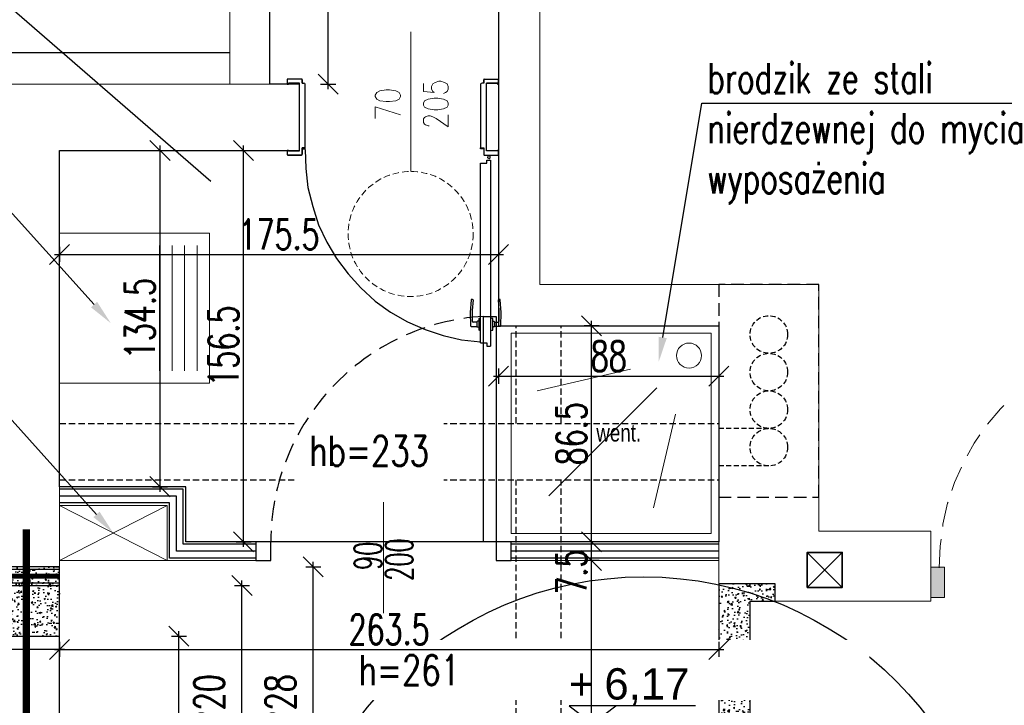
# Model space of a CAD drawing. Header units: millimetres. Extents: x -1256 to 4744, y -2264 to 706.
# Tile 25 of 62: x -20 to 373, y 103 to 376. Entities that reach past the tile are written whole.
import ezdxf
from ezdxf import colors
from ezdxf.entities.mleader import LeaderData, LeaderLine
from ezdxf.enums import TextEntityAlignment as Align
from ezdxf.math import Vec2, Vec3

# ---------------------------------------------------------------- set-up
doc = ezdxf.new("R2010")
doc.units = ezdxf.units.MM
doc.header["$LTSCALE"] = 0.2
for name, pattern in [('DASHDOT', [25.4, 12.7, -6.35, 0, -6.35]), ('DASHEDX2', [1.5, 1, -0.5]), ('HIDDEN', [0.375, 0.25, -0.125]), ('HIDDEN2', [30, 20, -10]), ('HIDDENX2', [19.05, 12.7, -6.35])]:
    doc.linetypes.add(name, pattern=pattern)
for name, color, linetype, lineweight in [('-md-niepełnosprawny', 64, 'Continuous', 9), ('5 OPIS DRZWI', 8, 'Continuous', 5), ('A-dźwig', 14, 'Continuous', 20)]:
    doc.layers.add(name, color=color, linetype=linetype, lineweight=lineweight)
for name, color, linetype in [('-md_kominy', 35, 'Continuous'), ('3 DRZWI', 254, 'Continuous'), ('A-drewno', 3, 'Continuous'), ('A-KomentSymb', 11, 'Continuous'), ('A-KOMENTWYM', 30, 'Continuous'), ('A-kota', 2, 'Continuous'), ('A-ocieplenie', 6, 'Continuous'), ('A-opis', 7, 'Continuous'), ('A-rozbiórki', 252, 'Continuous'), ('A-stal', 52, 'Continuous'), ('A-widok', 41, 'Continuous'), ('A-ściany', 140, 'Continuous'), ('C00-00-00', 7, 'Continuous')]:
    doc.layers.add(name, color=color, linetype=linetype)
doc.layers.add('_p.poż.', color=7, linetype='Continuous', true_color=0xf20000)
doc.layers.add('_pomoc', color=15, linetype='Continuous', plot=False)
doc.styles.add('Arch-Dim', font='romans.shx', dxfattribs={"width": 0.75})
doc.styles.add('c20', font='simplex.shx', dxfattribs={"width": 0.7})
doc.styles.add('ODNOŚNIKI', font='arial.ttf')
doc.styles.add('STYLE1', font='simplex.shx')
doc.styles.add('TXT', font='romans.shx', dxfattribs={"width": 0.7})
doc.linetypes.add('BATTING', pattern='A,0.0001,-0.1,[134,ltypeshp.shx,S=0.1,R=0,X=-0.1,Y=0],-0.2,[134,ltypeshp.shx,S=0.1,R=180,X=0.1,Y=0],-0.1', length=0.4001)
doc.linetypes.add('LINIA LIKW.', pattern='A,0.3,[137,RODZLIN.shx,S=0.06,R=0,X=-0.1,Y=0],0.3', length=0.6)
doc.dimstyles.new('1-50', dxfattribs={"dimtxt": 12, "dimasz": 8, "dimexe": 3, "dimexo": 0, "dimgap": 2, "dimtad": 1, "dimrnd": 0.5, "dimzin": 12, "dimdsep": 46, "dimtxsty": 'TXT', "dimblk": 'OBLIQUE', "dimcen": 0.125, "dimdle": 2, "dimclrd": 256, "dimclre": 256, "dimclrt": 7, "dimazin": 0, "dimtfac": 1, "dimtix": 1, "dimtmove": 1, "dimatfit": 2, "dimfxl": 3, "dimfxlon": 1, "dimtvp": 10, "dimtolj": 1, "dimtzin": 0, "dimarcsym": 0})

# ---------------------------------------------------------------- blocks, each defined once
blk = doc.blocks.new('ZNAK-POZIOM nap od góry')
at = {"ltscale": 5}
blk.add_lwpolyline([(8.227, 1.413), (-1.865, 1.413), (0, 0), (1.865, 1.413)], dxfattribs=at)
at = {"style": 'ODNOŚNIKI', "flags": 4}
for tag, p in [('ZNAK', (-1.5, 1.882)), ('POZIOM', (1.872, 1.882))]:
    blk.add_attdef(tag, p, '', height=2.5, dxfattribs=at)
blk = doc.blocks.new('_Oblique')
at = {"color": 0, "linetype": 'ByBlock', "lineweight": -2}
blk.add_line((-0.5, -0.5), (0.5, 0.5), dxfattribs=at)
blk = doc.blocks.new('*D150')
at = {"layer": 'A-KOMENTWYM', "lineweight": -2}
for p, q in [((40.24, 130.25), (46.24, 130.25)), ((43.24, 8.25), (43.24, 132.25)), ((40.24, 10.25), (46.24, 10.25))]:
    blk.add_line(p, q, dxfattribs=at)
at = {"layer": 'Defpoints', "color": 0}
for p in [(-4.5, 130.25), (43.24, 130.25), (-4.5, 10.25)]:
    blk.add_point(p, dxfattribs=at)
at = {"layer": 'A-KOMENTWYM', "lineweight": -2, "xscale": 8, "yscale": 8, "zscale": 8}
for p, rotation in [((43.24, 130.25), 90), ((43.24, 10.25), 270)]:
    blk.add_blockref('_Oblique', p, dxfattribs=dict(at, rotation=rotation))
at = {"layer": 'A-KOMENTWYM', "color": 7, "insert": (32.12, 70.25), "char_height": 12, "attachment_point": 5, "rotation": 90, "style": 'TXT'}
blk.add_mtext('\\A1;120/149', dxfattribs=at)
blk = doc.blocks.new('*D151')
at = {"layer": 'A-KOMENTWYM', "lineweight": -2}
for p, q in [((93.91, 158), (99.91, 158)), ((96.91, 8.25), (96.91, 160)), ((93.91, 10.25), (99.91, 10.25))]:
    blk.add_line(p, q, dxfattribs=at)
at = {"layer": 'Defpoints', "color": 0}
for p in [(-4.5, 158), (96.91, 158), (-4.5, 10.25)]:
    blk.add_point(p, dxfattribs=at)
at = {"layer": 'A-KOMENTWYM', "lineweight": -2, "xscale": 8, "yscale": 8, "zscale": 8}
for p, rotation in [((96.91, 158), 90), ((96.91, 10.25), 270)]:
    blk.add_blockref('_Oblique', p, dxfattribs=dict(at, rotation=rotation))
at = {"layer": 'A-KOMENTWYM', "color": 7, "insert": (85.79, 84.12), "char_height": 12, "attachment_point": 5, "rotation": 90, "style": 'TXT'}
blk.add_mtext('\\A1;147.5/228', dxfattribs=at)
blk = doc.blocks.new('*D152')
at = {"layer": 'A-KOMENTWYM', "lineweight": -2}
for p, q in [((65.46, 150.5), (71.46, 150.5)), ((68.46, 15.75), (68.46, 152.5)), ((65.46, 17.75), (71.46, 17.75))]:
    blk.add_line(p, q, dxfattribs=at)
at = {"layer": 'Defpoints', "color": 0}
for p in [(-4.5, 150.5), (68.46, 150.5), (-4.5, 17.75)]:
    blk.add_point(p, dxfattribs=at)
at = {"layer": 'A-KOMENTWYM', "lineweight": -2, "xscale": 8, "yscale": 8, "zscale": 8}
for p, rotation in [((68.46, 150.5), 90), ((68.46, 17.75), 270)]:
    blk.add_blockref('_Oblique', p, dxfattribs=dict(at, rotation=rotation))
at = {"layer": 'A-KOMENTWYM', "color": 7, "insert": (57.34, 84.12), "char_height": 12, "attachment_point": 5, "rotation": 90, "style": 'TXT'}
blk.add_mtext('\\A1;132.5/220', dxfattribs=at)
blk = doc.blocks.new('*D299')
at = {"layer": 'A-KOMENTWYM', "lineweight": -2}
for p, q in [((66.09, 324.25), (72.09, 324.25)), ((69.09, 166), (69.09, 326.25)), ((66.09, 168), (72.09, 168))]:
    blk.add_line(p, q, dxfattribs=at)
at = {"layer": 'Defpoints', "color": 0}
for p in [(43.45, 324.25), (69.09, 324.25), (46, 168)]:
    blk.add_point(p, dxfattribs=at)
at = {"layer": 'A-KOMENTWYM', "lineweight": -2, "xscale": 8, "yscale": 8, "zscale": 8}
for p, rotation in [((69.09, 324.25), 90), ((69.09, 168), 270)]:
    blk.add_blockref('_Oblique', p, dxfattribs=dict(at, rotation=rotation))
at = {"layer": 'A-KOMENTWYM', "color": 7, "insert": (61.09, 246.12), "char_height": 12, "attachment_point": 5, "rotation": 90, "style": 'TXT'}
blk.add_mtext('\\A1;156.5', dxfattribs=at)
blk = doc.blocks.new('strz-went')
blk.add_lwpolyline([(0, 0, 0, 1, 0), (0, 1.771, 0, 0, 0), (0, 3.421, 0, 0, 0)], format="xyseb")
at = {"style": 'STYLE1', "width": 0.8, "flags": 4}
blk.add_attdef('NUMBER', (0.324, 2.406), '', height=1, dxfattribs=at)
blk = doc.blocks.new('*D306')
at = {"layer": 'A-KOMENTWYM', "lineweight": -2}
for p, q in [((208.14, 8.5), (208.14, 162.5)), ((211.14, 160.5), (205.14, 160.5)), ((211.14, 10.5), (205.14, 10.5))]:
    blk.add_line(p, q, dxfattribs=at)
at = {"layer": 'Defpoints', "color": 0}
for p in [(208.14, 160.5), (259, 160.5), (229, 10.5)]:
    blk.add_point(p, dxfattribs=at)
at = {"layer": 'A-KOMENTWYM', "lineweight": -2, "xscale": 8, "yscale": 8, "zscale": 8}
for p, rotation in [((208.14, 160.5), 90), ((208.14, 10.5), 270)]:
    blk.add_blockref('_Oblique', p, dxfattribs=dict(at, rotation=rotation))
at = {"layer": 'A-KOMENTWYM', "color": 7, "insert": (200.14, 85.5), "char_height": 12, "attachment_point": 5, "rotation": 90, "style": 'TXT'}
blk.add_mtext('\\A1;150', dxfattribs=at)
blk = doc.blocks.new('*D307')
at = {"layer": 'A-KOMENTWYM', "lineweight": -2}
for p, q in [((208.14, 158.5), (208.14, 170)), ((211.14, 168), (205.14, 168)), ((211.14, 160.5), (205.14, 160.5))]:
    blk.add_line(p, q, dxfattribs=at)
at = {"layer": 'Defpoints', "color": 0}
for p in [(208.14, 168), (259, 168), (259, 160.5)]:
    blk.add_point(p, dxfattribs=at)
at = {"layer": 'A-KOMENTWYM', "lineweight": -2, "xscale": 8, "yscale": 8, "zscale": 8}
for p, rotation in [((208.14, 168), 90), ((208.14, 160.5), 270)]:
    blk.add_blockref('_Oblique', p, dxfattribs=dict(at, rotation=rotation))
at = {"layer": 'A-KOMENTWYM', "color": 7, "insert": (200.14, 155.92), "char_height": 12, "attachment_point": 5, "rotation": 90, "style": 'TXT'}
blk.add_mtext('\\A1;7.5', dxfattribs=at)
blk = doc.blocks.new('*D308')
at = {"layer": 'A-KOMENTWYM', "lineweight": -2}
for p, q in [((208.14, 166), (208.14, 256.25)), ((211.14, 254.25), (205.14, 254.25)), ((211.14, 168), (205.14, 168))]:
    blk.add_line(p, q, dxfattribs=at)
at = {"layer": 'Defpoints', "color": 0}
for p in [(208.14, 254.25), (259, 254.25), (259, 168)]:
    blk.add_point(p, dxfattribs=at)
at = {"layer": 'A-KOMENTWYM', "lineweight": -2, "xscale": 8, "yscale": 8, "zscale": 8}
for p, rotation in [((208.14, 254.25), 90), ((208.14, 168), 270)]:
    blk.add_blockref('_Oblique', p, dxfattribs=dict(at, rotation=rotation))
at = {"layer": 'A-KOMENTWYM', "color": 7, "insert": (200.14, 211.12), "char_height": 12, "attachment_point": 5, "rotation": 90, "style": 'TXT'}
blk.add_mtext('\\A1;86.5', dxfattribs=at)
blk = doc.blocks.new('*D309')
at = {"layer": 'A-KOMENTWYM', "lineweight": -2}
for p, q in [((32.69, 324.25), (38.69, 324.25)), ((35.69, 326.25), (35.69, 188)), ((32.69, 190), (38.69, 190))]:
    blk.add_line(p, q, dxfattribs=at)
at = {"layer": 'Defpoints', "color": 0}
for p in [(-4.5, 324.25), (-4.5, 190), (35.69, 190)]:
    blk.add_point(p, dxfattribs=at)
at = {"layer": 'A-KOMENTWYM', "lineweight": -2, "xscale": 8, "yscale": 8, "zscale": 8}
for p, rotation in [((35.69, 324.25), 90), ((35.69, 190), 270)]:
    blk.add_blockref('_Oblique', p, dxfattribs=dict(at, rotation=rotation))
at = {"layer": 'A-KOMENTWYM', "color": 7, "insert": (27.69, 257.12), "char_height": 12, "attachment_point": 5, "rotation": 90, "style": 'TXT'}
blk.add_mtext('\\A1;134.5', dxfattribs=at)
blk = doc.blocks.new('*D310')
at = {"layer": 'A-KOMENTWYM', "lineweight": -2}
for p, q in [((-4.5, 285.74), (-4.5, 279.74)), ((171, 285.74), (171, 279.74)), ((-6.5, 282.74), (173, 282.74))]:
    blk.add_line(p, q, dxfattribs=at)
at = {"layer": 'Defpoints', "color": 0}
for p in [(-4.5, 324.25), (171, 324.25), (171, 282.74)]:
    blk.add_point(p, dxfattribs=at)
at = {"layer": 'A-KOMENTWYM', "lineweight": -2, "xscale": 8, "yscale": 8, "zscale": 8, "rotation": 180}
blk.add_blockref('_Oblique', (-4.5, 282.74), dxfattribs=at)
at = {"layer": 'A-KOMENTWYM', "lineweight": -2, "xscale": 8, "yscale": 8, "zscale": 8}
blk.add_blockref('_Oblique', (171, 282.74), dxfattribs=at)
at = {"layer": 'A-KOMENTWYM', "color": 7, "insert": (83.25, 290.74), "char_height": 12, "attachment_point": 5, "style": 'TXT'}
blk.add_mtext('\\A1;175.5', dxfattribs=at)
blk = doc.blocks.new('*D311')
at = {"layer": 'A-KOMENTWYM', "lineweight": -2}
for p, q in [((171, 237.12), (171, 231.12)), ((259, 237.12), (259, 231.12)), ((169, 234.12), (261, 234.12))]:
    blk.add_line(p, q, dxfattribs=at)
at = {"layer": 'Defpoints', "color": 0}
for p in [(171, 254.25), (259, 254.25), (259, 234.12)]:
    blk.add_point(p, dxfattribs=at)
at = {"layer": 'A-KOMENTWYM', "lineweight": -2, "xscale": 8, "yscale": 8, "zscale": 8, "rotation": 180}
blk.add_blockref('_Oblique', (171, 234.12), dxfattribs=at)
at = {"layer": 'A-KOMENTWYM', "lineweight": -2, "xscale": 8, "yscale": 8, "zscale": 8}
blk.add_blockref('_Oblique', (259, 234.12), dxfattribs=at)
at = {"layer": 'A-KOMENTWYM', "color": 7, "insert": (215, 242.12), "char_height": 12, "attachment_point": 5, "style": 'TXT'}
blk.add_mtext('\\A1;88', dxfattribs=at)
blk = doc.blocks.new('*D314')
at = {"layer": 'A-KOMENTWYM', "lineweight": -2}
for p, q in [((102.89, 348.75), (102.89, 461.34)), ((99.89, 459.34), (105.89, 459.34)), ((99.89, 350.75), (105.89, 350.75))]:
    blk.add_line(p, q, dxfattribs=at)
at = {"layer": 'Defpoints', "color": 0}
for p in [(79.65, 459.34), (102.89, 459.34), (79.65, 350.75)]:
    blk.add_point(p, dxfattribs=at)
at = {"layer": 'A-KOMENTWYM', "lineweight": -2, "xscale": 8, "yscale": 8, "zscale": 8}
for p, rotation in [((102.89, 459.34), 90), ((102.89, 350.75), 270)]:
    blk.add_blockref('_Oblique', p, dxfattribs=dict(at, rotation=rotation))
at = {"layer": 'A-KOMENTWYM', "color": 7, "insert": (94.89, 405.04), "char_height": 12, "attachment_point": 5, "rotation": 90, "style": 'TXT'}
blk.add_mtext('\\A1;108.5', dxfattribs=at)
blk = doc.blocks.new('*D315')
at = {"layer": 'A-KOMENTWYM', "lineweight": -2}
for p, q in [((-4.5, 127.99), (-4.5, 121.99)), ((259, 127.99), (259, 121.99)), ((-6.5, 124.99), (261, 124.99))]:
    blk.add_line(p, q, dxfattribs=at)
at = {"layer": 'Defpoints', "color": 0}
for p in [(-4.5, 160.5), (259, 160.5), (259, 124.99)]:
    blk.add_point(p, dxfattribs=at)
at = {"layer": 'A-KOMENTWYM', "lineweight": -2, "xscale": 8, "yscale": 8, "zscale": 8, "rotation": 180}
blk.add_blockref('_Oblique', (-4.5, 124.99), dxfattribs=at)
at = {"layer": 'A-KOMENTWYM', "lineweight": -2, "xscale": 8, "yscale": 8, "zscale": 8}
blk.add_blockref('_Oblique', (259, 124.99), dxfattribs=at)
at = {"layer": 'A-KOMENTWYM', "color": 7, "insert": (127.25, 132.99), "char_height": 12, "attachment_point": 5, "style": 'TXT'}
blk.add_mtext('\\A1;263.5', dxfattribs=at)
blk = doc.blocks.new('*D316')
at = {"layer": 'A-KOMENTWYM', "lineweight": -2}
for p, q in [((-79.63, 127.99), (-79.63, 121.99)), ((-4.5, 127.99), (-4.5, 121.99)), ((-2.5, 124.99), (-81.63, 124.99))]:
    blk.add_line(p, q, dxfattribs=at)
at = {"layer": 'Defpoints', "color": 0}
for p in [(-4.5, 160.5), (-79.63, 150.5), (-79.63, 124.99)]:
    blk.add_point(p, dxfattribs=at)
at = {"layer": 'A-KOMENTWYM', "lineweight": -2, "xscale": 8, "yscale": 8, "zscale": 8, "rotation": 180}
blk.add_blockref('_Oblique', (-79.63, 124.99), dxfattribs=at)
at = {"layer": 'A-KOMENTWYM', "lineweight": -2, "xscale": 8, "yscale": 8, "zscale": 8}
blk.add_blockref('_Oblique', (-4.5, 124.99), dxfattribs=at)
at = {"layer": 'A-KOMENTWYM', "color": 7, "insert": (-42.06, 132.99), "char_height": 12, "attachment_point": 5, "style": 'TXT'}
blk.add_mtext('\\A1;75', dxfattribs=at)
blk = doc.blocks.new('szyb-szkło_150-I piętro2')
at = {"layer": '_p.poż.', "linetype": 'DASHEDX2', "ltscale": 10, "const_width": 2}
blk.add_lwpolyline([(424, -53.75), (348.874, -53.75)], dxfattribs=at)

msp = doc.modelspace()

# ---------------------------------------------------------------- hatches: boundary and pattern name
at = {"layer": 'A-rozbiórki', "transparency": 33554687}
h = msp.add_hatch(dxfattribs=at)
h.set_pattern_fill('AR-CONC', color=256, scale=0.03)
h.set_pattern_definition([(50, (-1529.792, -92.1617), (5.46555, -0.478145), [0.571576, -6.286576]), (355, (-1529.792, -92.1617), (-1.057356, 5.731658), [0.457276, -5.029276]), (100.4501, (-1529.3367, -92.2016), (4.408383, 5.253443), [0.485699, -5.342687]), (46.1842, (-1529.792, -90.638), (8.132395, -1.2613), [0.857326, -9.42975]), (96.6355, (-1529.1145, -90.743), (7.12218, 7.422785), [0.72855, -8.01403]), (351.1842, (-1529.792, -90.638), (7.122136, 7.42282), [0.685876, -7.543876]), (21, (-1529.03, -91.0187), (4.548469, -3.067946), [0.571576, -6.286576]), (326, (-1529.03, -91.0187), (1.854084, 5.525658), [0.457276, -5.029276]), (71.4514, (-1528.651, -91.2744), (6.402523, 2.457684), [0.485699, -5.342687]), (37.5, (-1529.7922, -92.1617), (0.0926722, 2.536758), [7.6e-05, -4.968316, 7.6e-05, -5.105476, 7.6e-05, -5.0474956]), (7.5, (-1529.7922, -92.1617), (2.0046555, 3.0055027), [7.6e-05, -2.910916, 7.6e-05, -4.854016, 7.6e-05, -1.9232956]), (327.5, (-1531.4914, -92.1617), (4.0677036, -0.171763), [7.6e-05, -1.905076, 7.6e-05, -5.943676, 7.6e-05, -7.886776]), (317.5, (-1532.2534, -92.1617), (4.443874, 0.762908), [7.6e-05, -2.476576, 7.6e-05, -3.947236, 7.6e-05, -5.600776])])
h.paths.add_polyline_path([(-4.5, 157.997), (-31, 157.997), (-31, 210.356), (-43.5, 210.356), (-43.5, 125), (-30, 125), (-30, 130.25), (-4.5, 130.25)])
h = msp.add_hatch(dxfattribs=at)
h.set_pattern_fill('AR-CONC', color=256, scale=0.03)
h.set_pattern_definition([(50, (-1529.792, -92.1617), (5.46555, -0.478145), [0.571576, -6.286576]), (355, (-1529.792, -92.1617), (-1.057356, 5.731658), [0.457276, -5.029276]), (100.4501, (-1529.3367, -92.2016), (4.408383, 5.253443), [0.485699, -5.342687]), (46.1842, (-1529.792, -90.638), (8.132395, -1.2613), [0.857326, -9.42975]), (96.6355, (-1529.1145, -90.743), (7.122178, 7.422785), [0.72855, -8.01403]), (351.1842, (-1529.792, -90.638), (7.122136, 7.42282), [0.685876, -7.543876]), (21, (-1529.03, -91.0187), (4.548469, -3.067946), [0.571576, -6.286576]), (326, (-1529.03, -91.0187), (1.854084, 5.525658), [0.457276, -5.029276]), (71.4514, (-1528.651, -91.2744), (6.402523, 2.457684), [0.485699, -5.342687]), (37.5, (-1529.7922, -92.1617), (0.0926722, 2.536758), [7.6e-05, -4.968316, 7.6e-05, -5.105476, 7.6e-05, -5.0474956]), (7.5, (-1529.7922, -92.1617), (2.0046555, 3.0055027), [7.6e-05, -2.910916, 7.6e-05, -4.854016, 7.6e-05, -1.9232956]), (327.5, (-1531.4914, -92.1617), (4.0677036, -0.171763), [7.6e-05, -1.905076, 7.6e-05, -5.943676, 7.6e-05, -7.886776]), (317.5, (-1532.2534, -92.1617), (4.443874, 0.7629076), [7.6e-05, -2.476576, 7.6e-05, -3.947236, 7.6e-05, -5.600776])])
h.paths.add_polyline_path([(271.5, 144.25), (281.5, 144.25), (281.5, 151.25), (259, 151.25), (259, 71.75), (271.5, 71.75)])
at = {"layer": 'C00-00-00'}
h = msp.add_hatch(color=256, dxfattribs=at)
h.dxf.hatch_style = 2
h.paths.add_polyline_path([(349.164, 157.836), (349.164, 145.769), (343.683, 145.769)])
h = msp.add_hatch(color=256, dxfattribs=at)
h.dxf.hatch_style = 2
h.paths.add_polyline_path([(349.164, 157.836), (343.683, 157.836), (343.683, 145.769)])

# ---------------------------------------------------------------- linework, layer by layer
at = {"layer": '-md-niepełnosprawny'}
for p, q in [((35.5, 236.279), (35.5, 286.279)), ((40.5, 236.279), (40.5, 286.279)), ((45.5, 236.279), (45.5, 286.279)), ((50.5, 236.279), (50.5, 286.279)), ((223.731, 236.908), (186.354, 228.203)), ((234.201, 229.451), (191.04, 186.29)), ((241.658, 218.981), (232.953, 181.604))]:
    msp.add_line(p, q, dxfattribs=at)
for points in [[(-4.5, 291.279), (55.5, 291.279), (55.5, 231.279), (-4.5, 231.279)], [(176, 251.25), (256, 251.25), (256, 171.25), (176, 171.25)]]:
    msp.add_lwpolyline(points, close=True, dxfattribs=at)
msp.add_circle((247.1, 242.35), 5, dxfattribs=at)
at = {"layer": '-md_kominy', "linetype": 'HIDDEN', "ltscale": 40}
for p, q in [((279, 213.259), (259, 213.259)), ((279, 198.259), (259, 198.259))]:
    msp.add_line(p, q, dxfattribs=at)
at = {"layer": '-md_kominy', "linetype": 'HIDDEN', "ltscale": 100}
msp.add_lwpolyline([(259, 185.759), (299, 185.759), (299, 270.759), (259, 270.759)], close=True, dxfattribs=at)
at = {"layer": '-md_kominy', "linetype": 'HIDDEN', "ltscale": 40}
for centre in [(279, 250.759), (279, 235.759), (279, 220.759), (279, 205.759)]:
    msp.add_circle(centre, 7.5, dxfattribs=at)
at = {"layer": '3 DRZWI', "ltscale": 100}
msp.add_lwpolyline([(170, 167.997), (165, 167.997), (165, 257.997), (170, 257.997), (170, 167.997)], dxfattribs=at)
for points in [[(74, 167.997), (74, 160.497), (80, 160.497), (80, 167.997)], [(170, 167.997), (170, 160.497), (176, 160.497), (176, 167.997)]]:
    msp.add_lwpolyline(points, close=True, dxfattribs=at)
at = {"layer": '5 OPIS DRZWI'}
msp.add_line((125, 183.75), (125, 139.448), dxfattribs=at)
at = {"layer": '_pomoc'}
msp.add_lwpolyline([(79.648, 350.75), (79.648, 459.336), (171, 459.336), (171, 254.25), (259, 254.25), (259, 167.997), (46, 167.997), (46, 189.997), (-4.5, 189.997), (-4.5, 324.25), (91.399, 324.25), (91.399, 350.75)], close=True, dxfattribs=at)
at = {"layer": '_pomoc', "linetype": 'Continuous'}
msp.add_circle((229, 10.997), 143, dxfattribs=at)
at = {"layer": 'A-drewno', "color": 2}
for p, q in [((294.341, 149.738), (308.341, 163.738)), ((294.341, 163.738), (308.341, 149.738))]:
    msp.add_line(p, q, dxfattribs=at)
at = {"layer": 'A-drewno', "linetype": 'Continuous', "lineweight": 35}
msp.add_lwpolyline([(294.341, 149.738), (308.341, 149.738), (308.341, 163.738), (294.341, 163.738)], close=True, dxfattribs=at)
at = {"layer": 'A-dźwig', "color": 3}
for p, q in [((-4.5, 160.497), (38.5, 182.497)), ((-4.5, 182.497), (38.5, 160.497))]:
    msp.add_line(p, q, dxfattribs=at)
msp.add_lwpolyline([(-4.5, 160.497), (38.5, 160.497), (38.5, 182.497), (-4.5, 182.497)], close=True, dxfattribs=at)
at = {"layer": 'A-ocieplenie'}
msp.add_line((63.648, 363.25), (-43.5, 363.25), dxfattribs=at)
at = {"layer": 'A-ocieplenie', "lineweight": 0}
msp.add_line((176, 160.497), (176, 167.997), dxfattribs=at)
msp.add_line((176, 160.497), (176, 167.997), dxfattribs=at)
at = {"layer": 'A-ocieplenie', "color": 14, "linetype": 'BATTING', "ltscale": 6, "transparency": 33554679}
msp.add_line((-79.626, 154.247), (-4.5, 154.247), dxfattribs=at)
at = {"layer": 'A-ocieplenie', "lineweight": 0}
for points in [[(74, 167.997), (46, 167.997), (46, 189.997), (-4.5, 189.997)], [(74, 160.497), (38.5, 160.497), (38.5, 182.497), (-4.5, 182.497)], [(259, 167.997), (176, 167.997)], [(259, 160.497), (176, 160.497)]]:
    msp.add_lwpolyline(points, dxfattribs=at)
at = {"layer": 'A-ocieplenie', "color": 14, "transparency": 33554679}
for points in [[(74, 166.997), (45, 166.997), (45, 188.997), (-4.5, 188.997)], [(74, 161.497), (39.5, 161.497), (39.5, 183.497), (-4.5, 183.497)], [(259, 166.997), (176, 166.997)], [(259, 161.497), (176, 161.497)], [(-4.5, 151.497), (-79.626, 151.497), (-79.626, 156.997), (-4.5, 156.997)]]:
    msp.add_lwpolyline(points, dxfattribs=at)
at = {"layer": 'A-ocieplenie', "color": 14, "linetype": 'BATTING', "ltscale": 6, "transparency": 33554679}
for points in [[(74, 164.247), (42.25, 164.247), (42.25, 186.247), (-4.5, 186.247)], [(259, 164.247), (176, 164.247)]]:
    msp.add_lwpolyline(points, dxfattribs=at)
at = {"layer": 'A-ocieplenie', "transparency": 33554679}
msp.add_lwpolyline([(-79.626, 150.497), (-4.5, 150.497), (-4.5, 157.997), (-79.626, 157.997)], close=True, dxfattribs=at)
at = {"layer": 'A-opis', "color": 52}
msp.add_line((-94.033, 442.085), (56.002, 311.946), dxfattribs=at)
at = {"layer": 'A-rozbiórki', "linetype": 'LINIA LIKW.', "ltscale": 30, "transparency": 33554679}
for points in [[(86.736, 352.656), (86.531, 352.656), (86.531, 350.75), (86.981, 350.75), (86.981, 351.175)], [(92.258, 352.656), (86.736, 352.656)], [(92.053, 352.656), (86.736, 352.656)], [(91.399, 324.037), (91.399, 351.175)], [(92.463, 352.443), (92.463, 352.656), (92.258, 352.656)], [(92.463, 352.443), (92.463, 352.656), (92.258, 352.656)], [(92.463, 352.022), (92.463, 351.175)], [(92.463, 351.175), (93.117, 351.175)], [(93.731, 325.309), (92.463, 325.309), (93.731, 325.309), (93.731, 350.75)], [(93.731, 350.75), (93.526, 350.963), (93.117, 351.175)], [(165.069, 351.175), (164.455, 351.175), (164.005, 350.963), (163.801, 350.75), (163.801, 325.309), (165.069, 325.309), (165.069, 322.769)], [(165.273, 352.656), (165.069, 352.656), (165.069, 352.443)], [(165.273, 352.656), (165.069, 352.656), (165.069, 351.175), (165.069, 352.443)], [(165.069, 352.022), (165.069, 351.175)], [(165.273, 352.656), (170.795, 352.656)], [(165.478, 352.656), (170.795, 352.656)], [(166.132, 324.037), (166.132, 351.175)], [(170.591, 351.175), (170.591, 350.75), (171, 350.75), (171, 352.656), (170.795, 352.656)], [(86.981, 324.25), (86.531, 324.25), (86.531, 322.557), (86.736, 322.344), (92.258, 322.344)], [(86.981, 324.25), (86.981, 324.037)], [(86.981, 324.037), (91.399, 324.037)], [(92.258, 322.344), (92.463, 322.557), (92.463, 325.309), (92.463, 322.769)], [(92.258, 322.344), (92.463, 322.557), (92.463, 322.769)], [(92.463, 324.884), (93.731, 324.884), (93.731, 325.309)], [(92.912, 324.884), (92.912, 325.097)], [(93.731, 324.675), (93.935, 317.055), (94.794, 309.434), (96.717, 301.814), (99.048, 294.618), (102.402, 287.632), (106.247, 281.071), (110.87, 274.931), (115.983, 269.429), (121.669, 264.136), (127.804, 259.694), (134.595, 255.881), (141.589, 252.707), (148.789, 250.38), (156.192, 248.686), (163.801, 247.84)], [(165.069, 324.884), (163.801, 324.884), (163.801, 325.309)], [(163.801, 325.309), (165.069, 325.309)], [(164.66, 324.884), (164.66, 325.097)], [(165.069, 322.769), (165.069, 322.557), (165.273, 322.344)], [(165.069, 322.769), (165.069, 322.557), (165.273, 322.344)], [(165.273, 322.344), (170.795, 322.344), (171, 322.557), (171, 324.25), (170.591, 324.25)], [(170.591, 324.037), (166.132, 324.037)], [(92.053, 322.344), (86.736, 322.344)], [(163.801, 319.17), (166.337, 319.17), (166.337, 320.438)], [(163.801, 247.414), (163.801, 319.17)], [(165.478, 322.344), (170.795, 322.344)], [(166.337, 320.438), (167.809, 320.438)], [(167.809, 320.438), (167.809, 246.146)], [(160.856, 264.557), (160.61, 264.77), (159.997, 264.77), (159.997, 264.557), (159.588, 259.481), (159.792, 254.188), (159.997, 253.975), (162.328, 253.975)], [(160.856, 264.557), (160.406, 260.328), (160.406, 256.094)], [(169.323, 255.669), (170.795, 255.669), (171, 255.881), (171.205, 256.094), (171.205, 260.328), (171, 264.557)], [(171, 264.77), (171, 264.557)], [(171, 264.77), (171.409, 264.77)], [(171.654, 264.557), (171.654, 264.77), (171.409, 264.77)], [(171.859, 254.188), (172.064, 259.481), (171.654, 264.557)], [(160.406, 256.094), (160.61, 255.881), (160.856, 255.669)], [(163.187, 256.094), (162.533, 256.094), (162.328, 255.881), (162.328, 253.763), (162.533, 253.763), (163.187, 253.554)], [(163.801, 252.282), (163.187, 252.495), (163.187, 257.154), (163.801, 257.362)], [(167.809, 252.282), (168.464, 252.495), (168.668, 252.495), (168.668, 257.154), (168.464, 257.154), (167.809, 257.362)], [(168.668, 256.094), (169.077, 256.094)], [(169.323, 255.881), (169.077, 256.094)], [(169.323, 255.881), (169.323, 253.763), (169.077, 253.763)], [(162.328, 255.669), (160.856, 255.669)], [(169.077, 253.763), (168.668, 253.554)], [(169.323, 253.763), (169.323, 253.975)], [(171.654, 253.975), (169.323, 253.975)], [(171.654, 253.975), (171.859, 254.188)], [(163.801, 247.414), (166.337, 247.414), (166.337, 246.146)], [(166.337, 246.146), (167.809, 246.146)], [(-4.5, 10.25), (-4.5, 130.25)]]:
    msp.add_lwpolyline(points, dxfattribs=at)
for points in [[(86.981, 351.175), (91.399, 351.175)], [(92.463, 351.175), (92.463, 352.443)], [(170.591, 351.175), (166.132, 351.175)], [(166.541, 321.497), (166.746, 321.284), (167.196, 321.076), (167.605, 321.284), (167.605, 321.923), (167.196, 322.131), (166.746, 321.923)], [(-4.5, 157.997), (-31, 157.997), (-31, 210.356), (-43.5, 210.356), (-43.5, 125), (-30, 125), (-30, 130.25), (-4.5, 130.25)], [(271.5, 144.25), (281.5, 144.25), (281.5, 151.25), (259, 151.25), (259, 71.75), (271.5, 71.75)]]:
    msp.add_lwpolyline(points, close=True, dxfattribs=at)
at = {"layer": 'A-stal', "linetype": 'DASHDOT', "ltscale": 2}
msp.add_lwpolyline([(-17.75, -4.75, 3, 3, 0), (-17.75, 172.997, 3, 3, 0)], format="xyseb", dxfattribs=at)
at = {"layer": 'A-widok', "linetype": 'HIDDENX2'}
for p, q in [((178, 215.25), (178, 254.25)), ((196, 215.25), (196, 254.25)), ((-4.5, 215.25), (259, 215.25)), ((-4.5, 192.75), (259, 192.75)), ((178, -64.75), (178, 192.75)), ((196, -64.75), (196, 192.75))]:
    msp.add_line(p, q, dxfattribs=at)
at = {"layer": 'A-ściany', "lineweight": 0}
for points in [[(171, 523.383), (171, 254.25), (259, 254.25), (259, 151.25), (281.5, 151.25), (281.5, 144.25), (343.683, 144.25), (343.683, 172.25), (299, 172.25), (299, 270.759), (187.526, 270.759), (187.526, 523.383)], [(171, 475.336), (63.648, 475.336), (63.648, 350.75)], [(171, 459.336), (79.648, 459.336), (79.648, 350.75)]]:
    msp.add_lwpolyline(points, dxfattribs=at)
msp.add_lwpolyline([(-31, 350.75), (91.399, 350.75), (91.399, 324.25), (-4.5, 324.25), (-4.5, 157.997), (-31, 157.997)], close=True, dxfattribs=at)
at = {"layer": 'C00-00-00', "lineweight": 0}
for points in [[(135.863, 315.887), (135.863, 371.602)], [(140.935, 351.025), (140.935, 347.85), (145.189, 347.425), (144.739, 347.85), (144.125, 348.697), (144.125, 349.757), (144.739, 350.812), (145.598, 351.45), (147.071, 351.871), (147.93, 351.871), (149.402, 351.45), (150.466, 350.812), (150.875, 349.757), (150.875, 348.697), (150.466, 347.85), (149.811, 347.425), (148.993, 347.004)], [(131.854, 338.536), (121.669, 341.711), (121.669, 337.056)], [(143.266, 334.09), (142.857, 334.09), (141.794, 334.515), (141.385, 334.724), (140.935, 335.362), (140.935, 336.843), (141.385, 337.477), (141.794, 337.69), (142.857, 338.111), (143.676, 338.111), (144.739, 337.69), (146.007, 337.056), (150.875, 333.669), (150.875, 338.536)], [(366.303, 214.985), (371.621, 221.124), (372.889, 222.396)], [(358.286, 202.284), (361.027, 207.364), (363.358, 210.751)], [(352.15, 188.527), (353.214, 191.701), (355.954, 197.841)], [(348.551, 174.133), (348.551, 174.979), (350.432, 183.447), (350.678, 183.872)], [(347.078, 157.624), (347.487, 166.304), (347.896, 169.052)]]:
    msp.add_lwpolyline(points, dxfattribs=at)
for points in [[(121.669, 345.731), (122.323, 344.676), (123.591, 344.038), (126.127, 343.829), (127.395, 343.829), (129.931, 344.038), (131.199, 344.676), (131.854, 345.731), (131.854, 346.365), (131.199, 347.425), (129.931, 348.063), (127.395, 348.484), (126.127, 348.484), (123.591, 348.063), (122.323, 347.425), (121.669, 346.365)], [(140.935, 342.345), (141.385, 341.502), (142.857, 340.864), (145.189, 340.442), (146.662, 340.442), (148.993, 340.864), (150.466, 341.502), (150.875, 342.345), (150.875, 343.191), (150.466, 344.038), (148.993, 344.676), (146.662, 345.097), (145.189, 345.097), (142.857, 344.676), (141.385, 344.038), (140.935, 343.191)], [(347.487, 157.836), (343.683, 157.836), (343.683, 145.769), (349.164, 145.769), (349.164, 157.836)]]:
    msp.add_lwpolyline(points, close=True, dxfattribs=at)
at = {"layer": 'C00-00-00', "linetype": 'HIDDENX2', "lineweight": 0}
msp.add_circle((135.863, 290.902), 24.985, dxfattribs=at)

# ---------------------------------------------------------------- block references
msp.add_blockref('szyb-szkło_150-I piętro2', (-428.5, 207.997))
at = {"layer": 'A-KomentSymb', "linetype": 'Continuous'}
ref = msp.add_blockref('strz-went', (250.303, 205.759), dxfattribs=dict(at, xscale=7.000000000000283, yscale=7, zscale=7, rotation=90.0000000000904))
ref.add_attrib('NUMBER', 'went.', dxfattribs={"layer": '0', "height": 7, "width": 0.8}).set_placement((210.058, 215.028), align=Align.TOP_LEFT)
at = {"layer": 'A-kota'}
ref = msp.add_blockref('ZNAK-POZIOM nap od góry', (208.489, 95.366), dxfattribs=dict(at, xscale=5, yscale=5, zscale=5))
ref.add_attrib('ZNAK', '+', (199.046, 105), dxfattribs={"layer": '0', "height": 12.5, "style": 'ODNOŚNIKI', "flags": 4})
ref.add_attrib('POZIOM', '6,17', (213.27, 105), dxfattribs={"layer": '0', "height": 12.5, "style": 'ODNOŚNIKI', "flags": 4})

# ---------------------------------------------------------------- texts
at = {"layer": '5 OPIS DRZWI', "style": 'c20', "width": 0.6}
for s, p in [('90', (124.274, 156.728)), ('200', (136.77, 152.401))]:
    msp.add_text(s, height=11, rotation=90, dxfattribs=at).set_placement(p)

# ---------------------------------------------------------------- dimensions: what is measured, and where the dimension line sits
at = {"layer": 'A-KOMENTWYM'}
for base, p1, p2, picture, middle in [((102.889, 459.336), (79.648, 350.75), (79.648, 459.336), '*D314', (94.889, 405.043)), ((35.688, 189.997), (-4.5, 324.25), (-4.5, 189.997), '*D309', (27.688, 257.123)), ((208.143, 254.25), (259, 167.997), (259, 254.25), '*D308', (200.143, 211.123))]:
    dim = msp.add_linear_dim(base=base, p1=p1, p2=p2, angle=90, dimstyle='1-50', dxfattribs=at)
    dim.commit()
    dim.dimension.update_dxf_attribs({"geometry": picture, "text_midpoint": middle})
dim = msp.add_linear_dim(base=(69.089, 324.25), p1=(46, 167.997), p2=(43.449, 324.25), angle=90, dimstyle='1-50', override={"dimblk": 'Oblique'}, dxfattribs=at)
dim.commit()
dim.dimension.update_dxf_attribs({"geometry": '*D299', "text_midpoint": (61.089, 246.123)})
for base, p1, p2, picture, middle in [((171, 282.738), (-4.5, 324.25), (171, 324.25), '*D310', (83.25, 290.738)), ((259, 234.122), (171, 254.25), (259, 254.25), '*D311', (215, 242.122)), ((-79.626, 124.987), (-4.5, 160.497), (-79.626, 150.497), '*D316', (-42.063, 132.987))]:
    dim = msp.add_linear_dim(base=base, p1=p1, p2=p2, dimstyle='1-50', dxfattribs=at)
    dim.commit()
    dim.dimension.update_dxf_attribs({"geometry": picture, "text_midpoint": middle})
dim = msp.add_linear_dim(base=(208.143, 167.997), p1=(259, 160.497), p2=(259, 167.997), angle=90, dimstyle='1-50', dxfattribs=at)
dim.commit()
dim.dimension.update_dxf_attribs({"geometry": '*D307', "text_midpoint": (208.143, 155.923), "dimtype": 160})
for base, p1, p2, text, picture, middle in [((96.913, 157.997), (-4.5, 10.25), (-4.5, 157.997), '<>/228', '*D151', (85.793, 84.123)), ((68.458, 150.497), (-4.5, 17.75), (-4.5, 150.497), '<>/220', '*D152', (57.338, 84.123))]:
    dim = msp.add_linear_dim(base=base, p1=p1, p2=p2, angle=90, text=text, dimstyle='1-50', override={"dimtxt": 12}, dxfattribs=at)
    dim.commit()
    dim.dimension.update_dxf_attribs({"geometry": picture, "text_midpoint": middle})
dim = msp.add_linear_dim(base=(43.238, 130.25), p1=(-4.5, 10.25), p2=(-4.5, 130.25), angle=90, text='<>/149', dimstyle='1-50', dxfattribs=at)
dim.commit()
dim.dimension.update_dxf_attribs({"geometry": '*D150', "text_midpoint": (32.118, 70.25)})

# ---------------------------------------------------------------- leaders
at = {"layer": 'A-opis'}
ml = msp.add_multileader_mtext('Standard', dxfattribs=at)
ml.set_content('zlew ze stali nierdzewnej', color=256, style='Arch-Dim')
ml.set_leader_properties(color=30)
ml.build(insert=Vec2(0, 0))
ml.multileader.update_dxf_attribs({"text_left_attachment_type": 6, "text_right_attachment_type": 6, "dogleg_length": 2, "arrow_head_size": 10})
ctx = ml.context
ctx.base_point, ctx.char_height, ctx.arrow_head_size, ctx.landing_gap_size, ctx.plane_origin, ctx.plane_x_axis = Vec3(-90.277, 371.189), 12, 10, 0.2, Vec3(-873.397, -3637.039), Vec3(-1, 0)
ctx.left_attachment, ctx.right_attachment, ctx.text_align_type = 6, 6, 2
notes = []
notes.append((ctx, [(0, (1, 1, 0), (-88.277, 371.189), (-1, 0), 2, [(0, [(16.022, 255.278)], 0, [])])]))
ctx.mtext.insert, ctx.mtext.width, ctx.mtext.alignment = Vec3(-90.477, 387.149), 103.66057, 3
ml = msp.add_multileader_mtext('Standard', dxfattribs=at)
ml.set_content('\\pxt4;brodzik ze stali nierdzewnej do mycia wyposa{\\fArial|b0|i0|c238|p34;ż}enia', color=256, style='Arch-Dim')
ml.set_leader_properties(color=30)
ml.build(insert=Vec2(0, 0))
ml.multileader.update_dxf_attribs({"text_left_attachment_type": 6, "text_right_attachment_type": 6, "dogleg_length": 2, "arrow_head_size": 10})
ctx = ml.context
ctx.base_point, ctx.char_height, ctx.arrow_head_size, ctx.landing_gap_size, ctx.plane_origin, ctx.plane_x_axis = Vec3(380.657, 343.168), 12, 10, 0.2, Vec3(1005.249, -3704.623), Vec3(-1, 0)
ctx.left_attachment, ctx.right_attachment = 6, 6
notes.append((ctx, [(0, (1, 1, 0), (252.181, 343.168), (1, 0), 2, [(0, [(234.93, 239.717)], 0, [])])]))
ctx.mtext.insert, ctx.mtext.width = Vec3(254.381, 359.128), 134.37536
ml = msp.add_multileader_mtext('Standard', dxfattribs=at)
ml.set_content('\\pxt4;szafa sterowa dźwigu', color=256, style='Arch-Dim')
ml.set_leader_properties(color=30)
ml.build(insert=Vec2(0, 0))
ml.multileader.update_dxf_attribs({"text_left_attachment_type": 6, "text_right_attachment_type": 6, "dogleg_length": 2, "arrow_head_size": 10})
ctx = ml.context
ctx.base_point, ctx.char_height, ctx.arrow_head_size, ctx.landing_gap_size, ctx.plane_origin, ctx.plane_x_axis = Vec3(-89.299, 287.408), 12, 10, 0.2, Vec3(-872.419, -3720.82), Vec3(-1, 0)
ctx.left_attachment, ctx.right_attachment, ctx.text_align_type = 6, 6, 2
notes.append((ctx, [(0, (1, 1, 0), (-87.299, 287.408), (-1, 0), 2, [(0, [(17, 171.497)], 0, [])])]))
ctx.mtext.insert, ctx.mtext.width, ctx.mtext.alignment = Vec3(-89.499, 303.368), 103.66057, 3
for ctx, leaders in notes:
    for number, flags, end, landing, length, lines in leaders:
        leader = LeaderData()
        leader.index, (leader.has_last_leader_line, leader.has_dogleg_vector, leader.attachment_direction) = number, flags
        leader.last_leader_point, leader.dogleg_vector, leader.dogleg_length = Vec3(end), Vec3(landing), length
        for number, points, colour, breaks in lines:
            line = LeaderLine()
            line.index, line.vertices, line.color, line.breaks = number, Vec3.list(points), colors.encode_raw_color(colour), breaks
            leader.lines.append(line)
        ctx.leaders.append(leader)

# ---------------------------------------------------------------- next in the draw order: texts
at = {"layer": 'A-opis', "char_height": 12, "attachment_point": 1, "style": 'Arch-Dim', "bg_fill": 2}
for s, insert, width in [('\\pxql,t4;hb=233', (95.356, 210.254), 47.63847), ('\\pxql,t4;h=261', (115.06, 122.754), 198.04851)]:
    msp.add_mtext(s, dxfattribs=dict(at, insert=insert, width=width))

# ---------------------------------------------------------------- next in the draw order: linework, layer by layer
at = {"layer": '3 DRZWI', "linetype": 'HIDDEN2', "ltscale": 2}
msp.add_arc((170.254, 167.896), 90.254, 93.33743, 179.93572, dxfattribs=at)

# ---------------------------------------------------------------- next in the draw order: dimensions: what is measured, and where the dimension line sits
at = {"layer": 'A-KOMENTWYM'}
dim = msp.add_linear_dim(base=(208.143, 160.497), p1=(229, 10.497), p2=(259, 160.497), angle=90, dimstyle='1-50', dxfattribs=at)
dim.commit()
dim.dimension.update_dxf_attribs({"geometry": '*D306', "text_midpoint": (200.143, 85.497)})
dim = msp.add_linear_dim(base=(259, 124.987), p1=(-4.5, 160.497), p2=(259, 160.497), dimstyle='1-50', dxfattribs=at)
dim.commit()
dim.dimension.update_dxf_attribs({"geometry": '*D315', "text_midpoint": (127.25, 132.987)})

doc.saveas('drawing.dxf')
